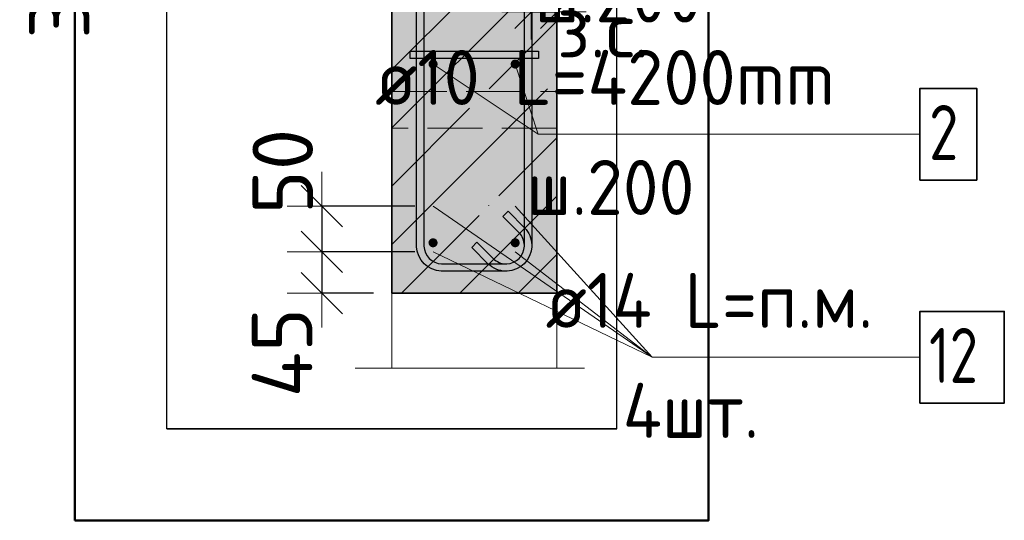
# Model space of a CAD drawing. Header units: millimetres. Extents: x -24871 to 40608, y -2869 to 48080.
# Tile 118 of 119: x 36286 to 37359, y 45280 to 45827. Entities that reach past the tile are written whole.
import ezdxf

# ---------------------------------------------------------------- set-up
doc = ezdxf.new("R2010")
doc.units = ezdxf.units.MM
doc.header["$PDMODE"] = 65
for name, pattern in [('______11', [150, 120, -15, 0, -15]), ('______2', [81, 60, -21]), ('______5', [330, 240, -30, 30, -30])]:
    doc.linetypes.add(name, pattern=pattern)
for name, color, linetype, lineweight in [('Standard', 7, 'Continuous', 25), ('Арм.стержн. Арматура края', 96, 'Continuous', 35), ('Арм.стержн. вертикальными 1', 22, 'Continuous', 35), ('Арм.стержн. Доп. арматура', 180, 'Continuous', 35), ('Арм.стержн. Хомут', 240, 'Continuous', 35), ('Размерная линия_ общее', 7, 'Continuous', 13), ('Размерная линия_ общее_1', 7, 'Continuous', 13)]:
    doc.layers.add(name, color=color, linetype=linetype, lineweight=lineweight)
doc.layers.add('Арм.стержн.Стяжки', color=7, linetype='Continuous', lineweight=35, true_color=0x501e0f)
doc.styles.add('ISOCPEUR', font='ISOCPEUR')
doc.dimstyles.new('DIMSTYLE_18', dxfattribs={"dimtxt": 60, "dimasz": 60, "dimexe": 0, "dimexo": 0.001, "dimgap": 30, "dimtad": 2, "dimdec": 0, "dimrnd": 1, "dimzin": 12, "dimdsep": 46, "dimtxsty": 'ISOCPEUR', "dimblk1": 'ALL_ML_STRICH', "dimblk2": 'ALL_ML_STRICH', "dimsah": 1, "dimcen": 0, "dimse1": 1, "dimse2": 1, "dimclrd": 7, "dimclre": 256, "dimclrt": 7, "dimadec": 0, "dimazin": 0, "dimtfac": 1, "dimtdec": 0, "dimtix": 1, "dimtmove": 2, "dimatfit": 3, "dimfxl": 0, "dimtvp": 1.2, "dimtzin": 0, "dimlwd": 0, "dimlwe": -3, "dimarcsym": 0})
doc.dimstyles.new('DIMSTYLE_4', dxfattribs={"dimtxt": 66, "dimasz": 75, "dimexe": 0, "dimexo": 0, "dimgap": 33, "dimtad": 2, "dimdec": 0, "dimrnd": 5, "dimzin": 12, "dimdsep": 46, "dimtxsty": 'ISOCPEUR', "dimblk1": 'ALL_ML_STRICH', "dimblk2": 'ALL_ML_STRICH', "dimsah": 1, "dimcen": 0, "dimclrd": 7, "dimclre": 256, "dimclrt": 7, "dimadec": 0, "dimazin": 0, "dimtfac": 1, "dimtdec": 0, "dimtix": 1, "dimtmove": 2, "dimatfit": 3, "dimfxl": 0, "dimtvp": 1.2, "dimtzin": 0, "dimlwd": 0, "dimlwe": -3, "dimarcsym": 0})

# ---------------------------------------------------------------- blocks, each defined once
blk = doc.blocks.new('ALL_ML_STRICH')
at = {"color": 0, "linetype": 'ByBlock', "lineweight": -2}
for p, q in [((0, -0.5), (0, 0.5)), ((-0.3, -0.3), (0.3, 0.3)), ((-1, 0), (0.5, 0))]:
    blk.add_line(p, q, dxfattribs=at)
blk = doc.blocks.new('*D350')
at = {"layer": 'DEFPOINTS', "color": 7, "linetype": 'Continuous', "lineweight": 13, "transparency": 33554687}
for p in [(36615.3, 45623.3), (36736.7, 45623.3), (36736.7, 45573.3)]:
    blk.add_point(p, dxfattribs=at)
at = {"layer": 'Размерная линия_ общее', "color": 253, "linetype": 'Continuous', "lineweight": -2, "true_color": 0xa0a0a0, "transparency": 33554687}
for p, q in [((36716.7, 45623.3), (36615.3, 45623.3)), ((36716.7, 45573.3), (36615.3, 45573.3))]:
    blk.add_line(p, q, dxfattribs=at)
at = {"layer": 'Размерная линия_ общее', "color": 7, "linetype": 'Continuous', "lineweight": -2, "transparency": 33554687}
blk.add_line((36615.3, 45623.3), (36615.3, 45573.3), dxfattribs=at)
at = {"layer": 'Размерная линия_ общее', "color": 7, "linetype": 'Continuous', "lineweight": 13, "transparency": 33554687, "xscale": 75, "yscale": 75, "zscale": 75}
for p, rotation in [((36615.3, 45623.3), 90), ((36615.3, 45573.3), 270)]:
    blk.add_blockref('ALL_ML_STRICH', p, dxfattribs=dict(at, rotation=rotation))
at = {"layer": 'Размерная линия_ общее', "color": 7, "linetype": 'Continuous', "lineweight": 13, "transparency": 33554687, "insert": (36572.8, 45661.1), "char_height": 66, "width": 132, "attachment_point": 5, "rotation": 90, "style": 'ISOCPEUR'}
blk.add_mtext('\\A1;{50}', dxfattribs=at)
blk = doc.blocks.new('*D351')
at = {"layer": 'DEFPOINTS', "color": 7, "linetype": 'Continuous', "lineweight": 13, "transparency": 33554687}
for p in [(36615.3, 45573.3), (36736.7, 45573.3), (36691.7, 45528.3)]:
    blk.add_point(p, dxfattribs=at)
at = {"layer": 'Размерная линия_ общее', "color": 253, "linetype": 'Continuous', "lineweight": -2, "true_color": 0xa0a0a0, "transparency": 33554687}
for p, q in [((36716.7, 45573.3), (36615.3, 45573.3)), ((36671.7, 45528.3), (36615.3, 45528.3))]:
    blk.add_line(p, q, dxfattribs=at)
at = {"layer": 'Размерная линия_ общее', "color": 7, "linetype": 'Continuous', "lineweight": -2, "transparency": 33554687}
blk.add_line((36615.3, 45573.3), (36615.3, 45528.3), dxfattribs=at)
at = {"layer": 'Размерная линия_ общее', "color": 7, "linetype": 'Continuous', "lineweight": 13, "transparency": 33554687, "xscale": 75, "yscale": 75, "zscale": 75}
for p, rotation in [((36615.3, 45573.3), 90), ((36615.3, 45528.3), 270)]:
    blk.add_blockref('ALL_ML_STRICH', p, dxfattribs=dict(at, rotation=rotation))
at = {"layer": 'Размерная линия_ общее', "color": 7, "linetype": 'Continuous', "lineweight": 13, "transparency": 33554687, "insert": (36572.1, 45463.4), "char_height": 66, "width": 132, "attachment_point": 5, "rotation": 90, "style": 'ISOCPEUR'}
blk.add_mtext('\\A1;{45}', dxfattribs=at)
blk = doc.blocks.new('*D354')
at = {"layer": 'DEFPOINTS', "color": 7, "linetype": 'Continuous', "lineweight": 13, "transparency": 33554687}
for p in [(36843.7, 45835.2), (36843.7, 45826.5), (36871.7, 45826.5)]:
    blk.add_point(p, dxfattribs=at)
at = {"layer": 'Размерная линия_ общее_1', "color": 7, "linetype": 'Continuous', "lineweight": -2, "transparency": 33554687}
blk.add_line((36843.7, 45835.2), (36871.7, 45835.2), dxfattribs=at)
at = {"layer": 'Размерная линия_ общее_1', "color": 7, "linetype": 'Continuous', "lineweight": 13, "transparency": 33554687, "xscale": 60, "yscale": 60, "zscale": 60}
blk.add_blockref('ALL_ML_STRICH', (36871.7, 45835.2), dxfattribs=at)
at = {"layer": 'Размерная линия_ общее_1', "color": 7, "linetype": 'Continuous', "lineweight": 13, "transparency": 33554687, "xscale": 60, "yscale": 60, "zscale": 60, "rotation": 180}
blk.add_blockref('ALL_ML_STRICH', (36843.7, 45835.2), dxfattribs=at)
at = {"layer": 'Размерная линия_ общее_1', "color": 7, "linetype": 'Continuous', "lineweight": 13, "transparency": 33554687, "insert": (36934.5, 45875.2), "char_height": 60, "width": 120, "attachment_point": 5, "style": 'ISOCPEUR'}
blk.add_mtext('\\A1;{28}', dxfattribs=at)
at = {"layer": 'Размерная линия_ общее_1', "color": 7, "linetype": 'Continuous', "lineweight": 13, "transparency": 33554687, "insert": (36871.8, 45845.5), "char_height": 60, "width": 3, "attachment_point": 1, "line_spacing_factor": 0.60241, "style": 'ISOCPEUR'}
blk.add_mtext('з.с.', dxfattribs=at)
blk = doc.blocks.new('*D355')
at = {"layer": 'DEFPOINTS', "color": 7, "linetype": 'Continuous', "lineweight": 13, "transparency": 33554687}
for p in [(36466.2, 45913.3), (36372.4, 45878.3), (36468.2, 45878.3)]:
    blk.add_point(p, dxfattribs=at)
at = {"layer": 'Размерная линия_ общее', "color": 253, "linetype": 'Continuous', "lineweight": -2, "true_color": 0xa0a0a0, "transparency": 33554687}
for p, q in [((36446.2, 45913.3), (36372.4, 45913.3)), ((36448.2, 45878.3), (36372.4, 45878.3))]:
    blk.add_line(p, q, dxfattribs=at)
at = {"layer": 'Размерная линия_ общее', "color": 7, "linetype": 'Continuous', "lineweight": -2, "transparency": 33554687}
blk.add_line((36372.4, 45878.3), (36372.4, 45913.3), dxfattribs=at)
at = {"layer": 'Размерная линия_ общее', "color": 7, "linetype": 'Continuous', "lineweight": 13, "transparency": 33554687, "xscale": 75, "yscale": 75, "zscale": 75}
for p, rotation in [((36372.4, 45878.3), 270), ((36372.4, 45913.3), 90)]:
    blk.add_blockref('ALL_ML_STRICH', p, dxfattribs=dict(at, rotation=rotation))
at = {"layer": 'Размерная линия_ общее', "color": 7, "linetype": 'Continuous', "lineweight": 13, "transparency": 33554687, "insert": (36329.3, 45853.1), "char_height": 66, "width": 132, "attachment_point": 5, "rotation": 90, "style": 'ISOCPEUR'}
blk.add_mtext('\\A1;{35}', dxfattribs=at)

msp = doc.modelspace()

# ---------------------------------------------------------------- hatches: boundary and pattern name
at = {"layer": 'Standard', "linetype": 'Continuous', "lineweight": -3, "transparency": 33554687}
msp.add_hatch(color=7, dxfattribs=at).paths.add_polyline_path([(36871.7, 45528.3), (36871.7, 45878.3), (36691.7, 45878.3), (36691.7, 45528.3)])
at = {"layer": 'Арм.стержн. вертикальными 1', "linetype": 'Continuous', "lineweight": 50, "transparency": 33554687}
for points in [[(36741.7, 45778.3), (36741.3, 45780.2), (36740.2, 45781.9), (36738.6, 45782.9), (36736.7, 45783.3), (36734.8, 45782.9), (36733.2, 45781.9), (36732.1, 45780.2), (36731.7, 45778.3), (36732.1, 45776.4), (36733.2, 45774.8), (36734.8, 45773.7), (36736.7, 45773.3), (36738.6, 45773.7), (36740.2, 45774.8), (36741.3, 45776.4)], [(36831.2, 45778.3), (36830.8, 45780.2), (36829.8, 45781.9), (36828.1, 45782.9), (36826.2, 45783.3), (36824.3, 45782.9), (36822.7, 45781.9), (36821.6, 45780.2), (36821.2, 45778.3), (36821.6, 45776.4), (36822.7, 45774.8), (36824.3, 45773.7), (36826.2, 45773.3), (36828.1, 45773.7), (36829.8, 45774.8), (36830.8, 45776.4)], [(36741.7, 45583.3), (36741.3, 45585.2), (36740.2, 45586.9), (36738.6, 45587.9), (36736.7, 45588.3), (36734.8, 45587.9), (36733.2, 45586.9), (36732.1, 45585.2), (36731.7, 45583.3), (36732.1, 45581.4), (36733.2, 45579.8), (36734.8, 45578.7), (36736.7, 45578.3), (36738.6, 45578.7), (36740.2, 45579.8), (36741.3, 45581.4)], [(36831.2, 45583.3), (36830.8, 45585.2), (36829.8, 45586.9), (36828.1, 45587.9), (36826.2, 45588.3), (36824.3, 45587.9), (36822.7, 45586.9), (36821.6, 45585.2), (36821.2, 45583.3), (36821.6, 45581.4), (36822.7, 45579.8), (36824.3, 45578.7), (36826.2, 45578.3), (36828.1, 45578.7), (36829.8, 45579.8), (36830.8, 45581.4)]]:
    msp.add_hatch(color=4, dxfattribs=at).paths.add_polyline_path(points)
at = {"layer": 'Арм.стержн. Доп. арматура', "linetype": 'Continuous', "lineweight": 50, "transparency": 33554687}
for points in [[(36743.7, 45623.3), (36743.2, 45626), (36741.6, 45628.3), (36739.4, 45629.8), (36736.7, 45630.3), (36734, 45629.8), (36731.7, 45628.3), (36730.2, 45626), (36729.7, 45623.3), (36730.2, 45620.7), (36731.7, 45618.4), (36734, 45616.9), (36736.7, 45616.3), (36739.4, 45616.9), (36741.6, 45618.4), (36743.2, 45620.7)], [(36833.2, 45623.3), (36832.7, 45626), (36831.2, 45628.3), (36828.9, 45629.8), (36826.2, 45630.3), (36823.5, 45629.8), (36821.3, 45628.3), (36819.8, 45626), (36819.2, 45623.3), (36819.8, 45620.7), (36821.3, 45618.4), (36823.5, 45616.9), (36826.2, 45616.3), (36828.9, 45616.9), (36831.2, 45618.4), (36832.7, 45620.7)], [(36743.7, 45573.3), (36743.2, 45576), (36741.6, 45578.3), (36739.4, 45579.8), (36736.7, 45580.3), (36734, 45579.8), (36731.7, 45578.3), (36730.2, 45576), (36729.7, 45573.3), (36730.2, 45570.7), (36731.7, 45568.4), (36734, 45566.9), (36736.7, 45566.3), (36739.4, 45566.9), (36741.6, 45568.4), (36743.2, 45570.7)], [(36833.2, 45573.3), (36832.7, 45576), (36831.2, 45578.3), (36828.9, 45579.8), (36826.2, 45580.3), (36823.5, 45579.8), (36821.3, 45578.3), (36819.8, 45576), (36819.2, 45573.3), (36819.8, 45570.7), (36821.3, 45568.4), (36823.5, 45566.9), (36826.2, 45566.3), (36828.9, 45566.9), (36831.2, 45568.4), (36832.7, 45570.7)]]:
    msp.add_hatch(color=7, dxfattribs=at).paths.add_polyline_path(points)

# ---------------------------------------------------------------- linework, layer by layer
at = {"layer": 'Standard', "color": 52, "linetype": 'Continuous', "lineweight": -3, "transparency": 33554687}
for p, q in [((36446.3, 45380.4), (36446.3, 46360.4)), ((36446.3, 45380.4), (36446.3, 46360.4)), ((36937.1, 45380.4), (36937.1, 46360.4)), ((36937.1, 45380.4), (36937.1, 46360.4)), ((36937.1, 45380.4), (36446.3, 45380.4)), ((36446.3, 45380.4), (36937.1, 45380.4))]:
    msp.add_line(p, q, dxfattribs=at)
at = {"layer": 'Standard', "color": 253, "linetype": '______11', "lineweight": -3, "true_color": 0xababab, "transparency": 33554687}
for p, q in [((36691.7, 45772.5), (36797.6, 45878.3)), ((36691.7, 45645.2), (36871.7, 45825.2)), ((36702.1, 45528.3), (36871.7, 45697.9)), ((36829.4, 45528.3), (36871.7, 45570.6))]:
    msp.add_line(p, q, dxfattribs=at)
at = {"layer": 'Standard', "color": 253, "linetype": '______5', "lineweight": -3, "true_color": 0xababab, "transparency": 33554687}
for p, q in [((36691.7, 45708.8), (36861.2, 45878.3)), ((36691.7, 45581.5), (36871.7, 45761.5)), ((36765.8, 45528.3), (36871.7, 45634.3))]:
    msp.add_line(p, q, dxfattribs=at)
at = {"layer": 'Standard', "color": 7, "linetype": 'Continuous', "lineweight": 35, "transparency": 33554687}
for p, q in [((36691.7, 45878.3), (36691.7, 45528.3)), ((36871.7, 45528.3), (36871.7, 45878.3)), ((36691.7, 45528.3), (36871.7, 45528.3))]:
    msp.add_line(p, q, dxfattribs=at)
at = {"layer": 'Standard', "color": 7, "linetype": 'Continuous', "lineweight": 13, "transparency": 33554687}
for p, q in [((36736.7, 45778.3), (36851.4, 45701.7)), ((36651.7, 45446.3), (36901.7, 45446.3))]:
    msp.add_line(p, q, dxfattribs=at)
at = {"layer": 'Standard', "color": 253, "linetype": '______2', "lineweight": 13, "true_color": 0xababab, "transparency": 33554687}
for p, q in [((36691.7, 45748.3), (36871.7, 45748.3)), ((36871.7, 45708.3), (36691.7, 45708.3))]:
    msp.add_line(p, q, dxfattribs=at)
at = {"layer": 'Standard', "color": 7, "linetype": 'Continuous', "lineweight": 50, "transparency": 33554687}
msp.add_lwpolyline([(36346.3, 45280.4), (37037.1, 45280.4), (37037.1, 46460.4), (36346.3, 46460.4), (36346.3, 45280.4)], dxfattribs=at)
at = {"layer": 'Standard', "color": 7, "linetype": 'Continuous', "lineweight": 13, "transparency": 33554687}
msp.add_lwpolyline([(36691.7, 45528.3), (36871.7, 45528.3), (36871.7, 45446.3), (36691.7, 45446.3), (36691.7, 45528.3)], close=True, dxfattribs=at)
at = {"layer": 'Арм.стержн. вертикальными 1', "color": 7, "linetype": 'Continuous', "lineweight": 13, "transparency": 33554687}
for q in [(36826.2, 45778.3), (37267.4, 45701.7)]:
    msp.add_line((36851.4, 45701.7), q, dxfattribs=at)
at = {"layer": 'Арм.стержн. вертикальными 1', "color": 7, "linetype": 'Continuous', "lineweight": 35, "transparency": 33554687}
msp.add_lwpolyline([(37267.4, 45651.7), (37329.4, 45651.7), (37329.4, 45751.7), (37267.4, 45751.7), (37267.4, 45651.7)], dxfattribs=at)
at = {"layer": 'Арм.стержн. Доп. арматура', "color": 7, "linetype": 'Continuous', "lineweight": 13, "transparency": 33554687}
for q in [(36736.7, 45623.3), (36826.2, 45623.3), (36736.7, 45573.3), (36826.2, 45573.3), (37267.4, 45458.4), (37267.4, 45458.4)]:
    msp.add_line((36975.4, 45458.4), q, dxfattribs=at)
at = {"layer": 'Арм.стержн. Доп. арматура', "color": 7, "linetype": 'Continuous', "lineweight": 35, "transparency": 33554687}
msp.add_lwpolyline([(37267.4, 45408.4), (37359.4, 45408.4), (37359.4, 45508.4), (37267.4, 45508.4), (37267.4, 45408.4)], dxfattribs=at)
msp.add_lwpolyline([(37267.4, 45408.4), (37359.4, 45408.4), (37359.4, 45508.4), (37267.4, 45508.4), (37267.4, 45408.4)], dxfattribs=at)
msp.add_lwpolyline([(37267.4, 45408.4), (37359.4, 45408.4), (37359.4, 45508.4), (37267.4, 45508.4), (37267.4, 45408.4)], dxfattribs=at)
msp.add_lwpolyline([(37267.4, 45408.4), (37359.4, 45408.4), (37359.4, 45508.4), (37267.4, 45508.4), (37267.4, 45408.4)], dxfattribs=at)
at = {"layer": 'Арм.стержн. Хомут', "color": 40, "linetype": 'Continuous', "lineweight": 25, "transparency": 33554687}
for points in [[(36726.7, 46282.1), (36726.7, 45579.6), (36727.2, 45576), (36728.4, 45572.3), (36730.3, 45568.9), (36732.6, 45566.2), (36735.3, 45563.9), (36738.6, 45562.1), (36742.3, 45560.8), (36745.9, 45560.3), (36817, 45560.3), (36820.6, 45560.8), (36824.3, 45562.1), (36827.6, 45563.9), (36830.4, 45566.2), (36832.6, 45568.9), (36834.5, 45572.3), (36835.7, 45576), (36836.2, 45579.6), (36836.2, 45580.7), (36836.1, 45582.6), (36835.8, 45584.5), (36835.3, 45586.3), (36834.7, 45588), (36833.9, 45589.7), (36833, 45591.3), (36831.9, 45592.8), (36830.6, 45594.2), (36812.8, 45612.1), (36818.4, 45617.7), (36836.5, 45599.7), (36838.2, 45597.8), (36839.7, 45595.6), (36841, 45593.4), (36842.1, 45591.1), (36843, 45588.6), (36843.6, 45586.1), (36844.1, 45583.5), (36844.2, 45581), (36844.2, 45579), (36843.5, 45574.1), (36841.9, 45569.1), (36839.3, 45564.4), (36836, 45560.5), (36832.2, 45557.3), (36827.5, 45554.7), (36822.4, 45553), (36817.6, 45552.3), (36745.4, 45552.3), (36740.5, 45553), (36735.4, 45554.7), (36730.7, 45557.3), (36726.9, 45560.5), (36723.7, 45564.4), (36721.1, 45569.1), (36719.4, 45574.1), (36718.7, 45579), (36718.7, 46282.7)], [(36726.7, 46282.1), (36726.7, 45579.6), (36727.2, 45576), (36728.4, 45572.3), (36730.3, 45568.9), (36732.6, 45566.2), (36735.3, 45563.9), (36738.6, 45562.1), (36742.3, 45560.8), (36745.9, 45560.3), (36817, 45560.3), (36820.6, 45560.8), (36824.3, 45562.1), (36827.6, 45563.9), (36830.4, 45566.2), (36832.6, 45568.9), (36834.5, 45572.3), (36835.7, 45576), (36836.2, 45579.6), (36836.2, 45580.7), (36836.1, 45582.6), (36835.8, 45584.5), (36835.3, 45586.3), (36834.7, 45588), (36833.9, 45589.7), (36833, 45591.3), (36831.9, 45592.8), (36830.6, 45594.2), (36812.8, 45612.1), (36818.4, 45617.7), (36836.5, 45599.7), (36838.2, 45597.8), (36839.7, 45595.6), (36841, 45593.4), (36842.1, 45591.1), (36843, 45588.6), (36843.6, 45586.1), (36844.1, 45583.5), (36844.2, 45581), (36844.2, 45579), (36843.5, 45574.1), (36841.9, 45569.1), (36839.3, 45564.4), (36836, 45560.5), (36832.2, 45557.3), (36827.5, 45554.7), (36822.4, 45553), (36817.6, 45552.3), (36745.4, 45552.3), (36740.5, 45553), (36735.4, 45554.7), (36730.7, 45557.3), (36726.9, 45560.5), (36723.7, 45564.4), (36721.1, 45569.1), (36719.4, 45574.1), (36718.7, 45579), (36718.7, 46282.7)], [(36844.2, 46282.7), (36844.2, 45579), (36843.5, 45574.1), (36841.9, 45569.1), (36839.3, 45564.4), (36836, 45560.5), (36832.2, 45557.3), (36827.5, 45554.7), (36822.4, 45553), (36817.6, 45552.3), (36815.6, 45552.3), (36813, 45552.5), (36810.5, 45552.9), (36807.9, 45553.6), (36805.5, 45554.5), (36803.2, 45555.6), (36800.9, 45556.9), (36798.8, 45558.4), (36796.9, 45560.1), (36778.8, 45578.1), (36784.5, 45583.8)], [(36844.2, 46282.7), (36844.2, 45579), (36843.5, 45574.1), (36841.9, 45569.1), (36839.3, 45564.4), (36836, 45560.5), (36832.2, 45557.3), (36827.5, 45554.7), (36822.4, 45553), (36817.6, 45552.3), (36815.6, 45552.3), (36813, 45552.5), (36810.5, 45552.9), (36807.9, 45553.6), (36805.5, 45554.5), (36803.2, 45555.6), (36800.9, 45556.9), (36798.8, 45558.4), (36796.9, 45560.1), (36778.8, 45578.1), (36784.5, 45583.8)], [(36784.5, 45583.8), (36802.4, 45565.9), (36803.8, 45564.7), (36805.3, 45563.6), (36806.9, 45562.7), (36808.6, 45561.9), (36810.3, 45561.2), (36812.1, 45560.8), (36814, 45560.5), (36815.8, 45560.3), (36817, 45560.3), (36820.6, 45560.8), (36824.3, 45562.1), (36827.6, 45563.9), (36830.4, 45566.2), (36832.6, 45568.9), (36834.5, 45572.3), (36835.7, 45576), (36836.2, 45579.6), (36836.2, 46282.1)], [(36784.5, 45583.8), (36802.4, 45565.9), (36803.8, 45564.7), (36805.3, 45563.6), (36806.9, 45562.7), (36808.6, 45561.9), (36810.3, 45561.2), (36812.1, 45560.8), (36814, 45560.5), (36815.8, 45560.3), (36817, 45560.3), (36820.6, 45560.8), (36824.3, 45562.1), (36827.6, 45563.9), (36830.4, 45566.2), (36832.6, 45568.9), (36834.5, 45572.3), (36835.7, 45576), (36836.2, 45579.6), (36836.2, 46282.1)]]:
    msp.add_lwpolyline(points, dxfattribs=at)
at = {"layer": 'Арм.стержн.Стяжки', "color": 40, "linetype": 'Continuous', "lineweight": 25, "transparency": 33554687}
msp.add_lwpolyline([(36711.7, 45792.3), (36851.7, 45792.3), (36851.7, 45784.3), (36711.7, 45784.3), (36711.7, 45792.3)], dxfattribs=at)

# ---------------------------------------------------------------- texts
at = {"layer": 'Арм.стержн. Арматура края', "color": 7, "linetype": 'Continuous', "lineweight": 25, "transparency": 33554687, "insert": (36847.4, 45823.7), "char_height": 60, "width": 262.399, "attachment_point": 7, "style": 'ISOCPEUR'}
msp.add_mtext('\\W0.95;ш.200 ', dxfattribs=at)
at = {"layer": 'Арм.стержн. вертикальными 1', "color": 7, "linetype": 'Continuous', "lineweight": 25, "transparency": 33554687, "char_height": 60, "attachment_point": 7, "style": 'ISOCPEUR'}
for s, insert, width in [('\\W0.96;ø10 L=4200mm ', (36673.4, 45733.7), 592.53), ('\\W0.78;2', (37277.4, 45673.7), 65.281), ('\\W0.95;ш.200 ', (36838.4, 45613.7), 262.399)]:
    msp.add_mtext(s, dxfattribs=dict(at, insert=insert, width=width))
at = {"layer": 'Арм.стержн. Доп. арматура', "color": 7, "linetype": 'Continuous', "lineweight": 25, "transparency": 33554687, "char_height": 60, "attachment_point": 7, "style": 'ISOCPEUR'}
for s, insert, width in [('\\W0.94;ø14 L=п.м.', (36859.4, 45490.4), 406.006), ('\\W0.75;12', (37277.4, 45430.4), 94.456), ('\\W0.75;12', (37277.4, 45430.4), 94.456), ('\\W0.75;12', (37277.4, 45430.4), 94.456), ('\\W0.75;12', (37277.4, 45430.4), 94.456), ('\\W0.95;4шт. ', (36943.4, 45370.4), 238.315)]:
    msp.add_mtext(s, dxfattribs=dict(at, insert=insert, width=width))

# ---------------------------------------------------------------- dimensions: what is measured, and where the dimension line sits
at = {"layer": 'Размерная линия_ общее', "color": 7, "linetype": 'Continuous', "lineweight": 13, "transparency": 33554687}
for base, p1, p2, angle, picture, middle in [((36372.4, 45913.3), (36448.2, 45878.3), (36446.2, 45913.3), 90, '*D355', (36329.3, 45853.1)), ((36615.3, 45573.3), (36716.7, 45623.3), (36716.7, 45573.3), 270, '*D350', (36572.8, 45661.1)), ((36615.3, 45528.3), (36716.7, 45573.3), (36671.7, 45528.3), 270, '*D351', (36572.1, 45463.4))]:
    dim = msp.add_linear_dim(base=base, p1=p1, p2=p2, angle=angle, dimstyle='DIMSTYLE_4', override={"dimpost": '<>', "dimclrd": 7, "dimclre": 253, "dimclrt": 7, "dimlwd": 0, "dimlwe": 65533}, dxfattribs=at)
    dim.commit()
    dim.dimension.update_dxf_attribs({"geometry": picture, "text_midpoint": middle, "dimtype": 160})
at = {"layer": 'Размерная линия_ общее_1', "color": 7, "linetype": 'Continuous', "lineweight": 13, "transparency": 33554687}
dim = msp.add_linear_dim(base=(36871.7, 45835.2), p1=(36843.7, 45826.5), p2=(36871.7, 45826.5), text='<>\\Xз.с.', dimstyle='DIMSTYLE_18', override={"dimpost": '<>', "dimclrd": 7, "dimclre": 253, "dimclrt": 7, "dimlwd": 0, "dimlwe": 65533}, dxfattribs=at)
dim.commit()
dim.dimension.update_dxf_attribs({"geometry": '*D354', "text_midpoint": (36934.5, 45875.2), "dimtype": 160})

doc.saveas('drawing.dxf')
